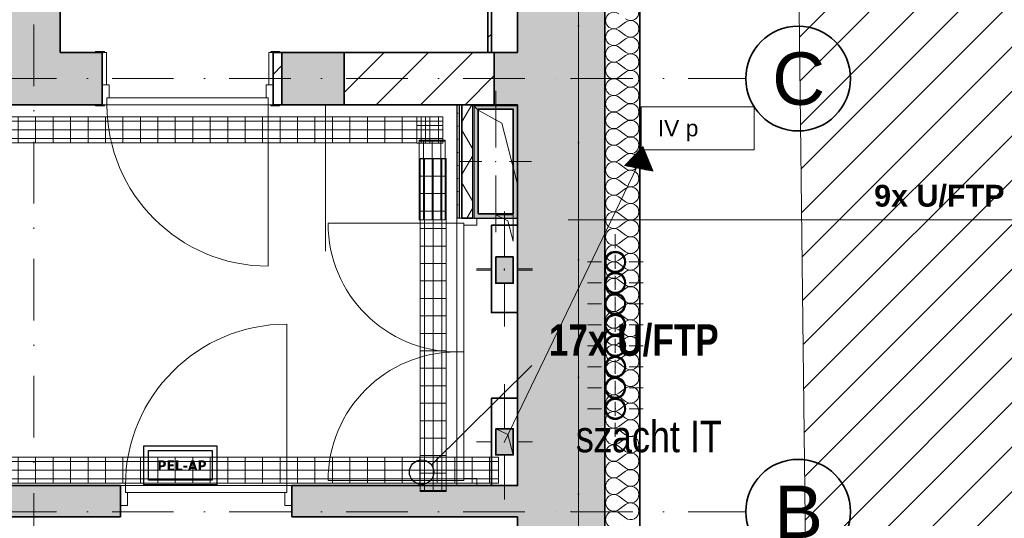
# Model space of a CAD drawing. Header units: millimetres. Extents: x 82175 to 237000, y 24756 to 471700.
# Tile 68 of 256: x 119309 to 124948, y 168641 to 171496. Entities that reach past the tile are written whole.
import ezdxf
from ezdxf.enums import TextEntityAlignment as Align
from ezdxf.lldxf.tags import DXFTag

# ---------------------------------------------------------------- set-up
doc = ezdxf.new("R2010")
doc.units = ezdxf.units.MM
doc.linetypes.add('Kropki i Kreski', pattern=[6.702778, 3.527778, -1.763889, 0, -1.411111])
for name, color, linetype in [('#EL - PELAP', 196, 'Continuous'), ('- A - ocieplenie', 8, 'Continuous'), ('- strefy pomieszczeń', 8, 'Continuous'), ('2D - Rysunki i Obrazki', 8, 'Continuous'), ('Drzwi Archicad', 8, 'Continuous'), ('Instalacje - Elektryczne', 1, 'Continuous'), ('Instalacje - Went_Klim', 8, 'Continuous'), ('Konstrukcja - Siatka mod', 8, 'Continuous'), ('Konstrukcja - Stropy', 8, 'Continuous'), ('Konstrukcja - Ściany działowe', 8, 'Continuous'), ('Konstrukcja - Ściany nośne wew..P', 8, 'Continuous'), ('Konstrukcja - Ściany zewnętrzne', 8, 'Continuous'), ('PIONY INST', 8, 'Continuous'), ('z JAN', 8, 'Continuous')]:
    doc.layers.add(name, color=color, linetype=linetype)
for name, color, linetype, lineweight in [('#EL-IT', 4, 'Continuous', 35), ('2DE_PRO_Cblf304L', 30, 'Continuous', 15), ('CP_DETAL', 33, 'Continuous', 9), ('elektryczne', 10, 'Continuous', 30), ('\xa0♦IT - opis', 3, 'SOLID', 30), ('\xa0♦IT_Opis', 7, 'Continuous', 20)]:
    doc.layers.add(name, color=color, linetype=linetype, lineweight=lineweight)
doc.styles.add('CP_ATTR', font='ARIAL.TTF')
doc.styles.add('MtXpl_Century Gothic22', font='ARIALN.TTF', dxfattribs={"height": 0.2})
doc.styles.add('OP_100', font='ARIALN.TTF', dxfattribs={"width": 0.8, "height": 20})
doc.styles.get("Standard").update_dxf_attribs({"font": 'arial.ttf'})
doc.styles.add('STYL_AUTOMATYCZNY_1', font='arial.ttf')
doc.styles.add('STYL_AUTOMATYCZNY_2', font='arial.ttf')
doc.styles.add('STYL_AUTOMATYCZNY_6', font='txt')
tags = doc.linetypes.add('SOLID', pattern=[10, 10, 0]).pattern_tags.tags
tags[6:7] = [DXFTag(74, 4), DXFTag(75, 0), DXFTag(340, '0'), DXFTag(46, 0.0), DXFTag(50, 0.0), DXFTag(44, 0.0), DXFTag(45, 0.0)]
tags[4:5] = [DXFTag(74, 4), DXFTag(75, 0), DXFTag(340, '0'), DXFTag(46, 0.0), DXFTag(50, 0.0), DXFTag(44, 0.0), DXFTag(45, 0.0)]
pattern_1 = [(45, (-135208.59, 452586.62), (-127.27922, 127.27922), [])]
pattern_2 = [(90, (-3e-14, 0), (-100, 6e-15), [])]

# ---------------------------------------------------------------- blocks, each defined once
blk = doc.blocks.new('*X13')
at = {"layer": '- A - ocieplenie', "linetype": 'Continuous', "lineweight": 13, "ltscale": 100}
for p, q in [((49898.5, 180984.9), (49936.6, 181013.4)), ((49898.5, 180965.8), (49936.6, 180937.3)), ((49898.5, 180889.6), (49936.6, 180918.2)), ((49898.5, 180870.6), (49936.6, 180842)), ((49898.5, 180794.4), (49936.6, 180823)), ((49898.5, 180775.4), (49936.6, 180746.8)), ((49898.5, 180699.2), (49936.6, 180727.7)), ((49898.5, 180680.1), (49936.6, 180651.5)), ((49898.5, 180603.9), (49936.6, 180632.5)), ((49898.5, 180584.9), (49936.6, 180556.3)), ((49898.5, 180508.7), (49936.6, 180537.3)), ((49898.5, 180489.6), (49936.6, 180461.1)), ((49898.5, 180413.4), (49936.6, 180442)), ((49898.5, 180394.4), (49936.6, 180365.8)), ((49898.5, 180318.2), (49936.6, 180346.8)), ((49898.5, 180299.2), (49936.6, 180270.6)), ((49898.5, 180223), (49936.6, 180251.5)), ((49898.5, 180203.9), (49936.6, 180175.4)), ((49898.5, 180127.7), (49936.6, 180156.3)), ((49898.5, 180108.7), (49936.6, 180080.1)), ((49898.5, 180032.5), (49936.6, 180061.1)), ((49898.5, 180013.4), (49936.6, 179984.9)), ((49898.5, 179937.3), (49936.6, 179965.8)), ((49898.5, 179918.2), (49936.6, 179889.6)), ((49898.5, 179842), (49936.6, 179870.6)), ((49898.5, 179823), (49936.6, 179794.4)), ((49898.5, 179746.8), (49936.6, 179775.4)), ((49898.5, 179727.7), (49936.6, 179699.2)), ((49898.5, 179651.5), (49936.6, 179680.1)), ((49898.5, 179632.5), (49936.6, 179603.9)), ((49898.5, 179556.3), (49936.6, 179584.9)), ((49898.5, 179537.3), (49936.6, 179508.7)), ((49898.5, 179461.1), (49936.6, 179489.6)), ((49898.5, 179442), (49936.6, 179413.4)), ((49898.5, 179365.8), (49936.6, 179394.4)), ((49898.5, 179346.8), (49936.6, 179318.2)), ((49898.5, 179270.6), (49936.6, 179299.2)), ((49898.5, 179251.5), (49936.6, 179223)), ((49898.5, 179175.4), (49936.6, 179203.9)), ((49898.5, 179156.3), (49936.6, 179127.7)), ((49898.5, 179080.1), (49936.6, 179108.7)), ((49898.5, 179061.1), (49936.6, 179032.5)), ((49898.5, 178984.9), (49936.6, 179013.4)), ((49898.5, 178965.8), (49936.6, 178937.3)), ((49898.5, 178889.6), (49936.6, 178918.2)), ((49898.5, 178870.6), (49936.6, 178842)), ((49898.5, 178794.4), (49936.6, 178823)), ((49898.5, 178775.4), (49936.6, 178746.8)), ((49898.5, 178699.2), (49936.6, 178727.7)), ((49898.5, 178680.1), (49936.6, 178651.5)), ((49898.5, 178603.9), (49936.6, 178632.5)), ((49898.5, 178584.9), (49936.6, 178556.3)), ((49898.5, 178508.7), (49936.6, 178537.3)), ((49898.5, 178489.6), (49936.6, 178461.1)), ((49898.5, 178413.4), (49936.6, 178442)), ((49898.5, 178394.4), (49936.6, 178365.8)), ((49898.5, 178318.2), (49936.6, 178346.8)), ((49898.5, 178299.2), (49936.6, 178270.6)), ((49898.5, 178223), (49936.6, 178251.5)), ((49898.5, 178203.9), (49936.6, 178175.4))]:
    blk.add_line(p, q, dxfattribs=at)
for centre, start, end in [((49869.9, 181023), 53.1301, 306.8699), ((49965.2, 181070.6), 233.1301, 0), ((49965.2, 180975.4), 0, 126.8699), ((49869.9, 180927.7), 53.1301, 306.8699), ((49965.2, 180975.4), 233.1301, 0), ((49965.2, 180880.1), 0, 126.8699), ((49869.9, 180832.5), 53.1301, 306.8699), ((49965.2, 180880.1), 233.1301, 0), ((49869.9, 180737.3), 53.1301, 306.8699), ((49965.2, 180784.9), 0, 126.8699), ((49965.2, 180784.9), 233.1301, 0), ((49965.2, 180689.6), 0, 126.8699), ((49869.9, 180642), 53.1301, 306.8699), ((49965.2, 180689.6), 233.1301, 0), ((49965.2, 180594.4), 0, 126.8699), ((49869.9, 180546.8), 53.1301, 306.8699), ((49965.2, 180594.4), 233.1301, 0), ((49965.2, 180499.2), 0, 126.8699), ((49869.9, 180451.5), 53.1301, 306.8699), ((49965.2, 180499.2), 233.1301, 0), ((49965.2, 180403.9), 0, 126.8699), ((49869.9, 180356.3), 53.1301, 306.8699), ((49965.2, 180403.9), 233.1301, 0), ((49965.2, 180308.7), 0, 126.8699), ((49869.9, 180261.1), 53.1301, 306.8699), ((49965.2, 180308.7), 233.1301, 0), ((49965.2, 180213.4), 0, 126.8699), ((49869.9, 180165.8), 53.1301, 306.8699), ((49965.2, 180213.4), 233.1301, 0), ((49965.2, 180118.2), 0, 126.8699), ((49869.9, 180070.6), 53.1301, 306.8699), ((49965.2, 180118.2), 233.1301, 0), ((49965.2, 180023), 0, 126.8699), ((49869.9, 179975.4), 53.1301, 306.8699), ((49965.2, 180023), 233.1301, 0), ((49965.2, 179927.7), 0, 126.8699), ((49869.9, 179880.1), 53.1301, 306.8699), ((49965.2, 179927.7), 233.1301, 0), ((49965.2, 179832.5), 0, 126.8699), ((49869.9, 179784.9), 53.1301, 306.8699), ((49965.2, 179832.5), 233.1301, 0), ((49965.2, 179737.3), 0, 126.8699), ((49869.9, 179689.6), 53.1301, 306.8699), ((49965.2, 179737.3), 233.1301, 0), ((49965.2, 179642), 0, 126.8699), ((49869.9, 179594.4), 53.1301, 306.8699), ((49965.2, 179642), 233.1301, 0), ((49869.9, 179499.2), 53.1301, 306.8699), ((49965.2, 179546.8), 0, 126.8699), ((49965.2, 179546.8), 233.1301, 0), ((49965.2, 179451.5), 0, 126.8699), ((49869.9, 179403.9), 53.1301, 306.8699), ((49965.2, 179451.5), 233.1301, 0), ((49965.2, 179356.3), 0, 126.8699), ((49869.9, 179308.7), 53.1301, 306.8699), ((49965.2, 179356.3), 233.1301, 0), ((49869.9, 179213.4), 53.1301, 306.8699), ((49965.2, 179261.1), 0, 126.8699), ((49965.2, 179261.1), 233.1301, 0), ((49965.2, 179165.8), 0, 126.8699), ((49869.9, 179118.2), 53.1301, 306.8699), ((49965.2, 179165.8), 233.1301, 0), ((49965.2, 179070.6), 0, 126.8699), ((49869.9, 179023), 53.1301, 306.8699), ((49965.2, 179070.6), 233.1301, 0), ((49965.2, 178975.4), 0, 126.8699), ((49869.9, 178927.7), 53.1301, 306.8699), ((49965.2, 178975.4), 233.1301, 0), ((49965.2, 178880.1), 0, 126.8699), ((49869.9, 178832.5), 53.1301, 306.8699), ((49965.2, 178880.1), 233.1301, 0), ((49965.2, 178784.9), 0, 126.8699), ((49869.9, 178737.3), 53.1301, 306.8699), ((49965.2, 178784.9), 233.1301, 0), ((49965.2, 178689.6), 0, 126.8699), ((49869.9, 178642), 53.1301, 306.8699), ((49965.2, 178689.6), 233.1301, 0), ((49965.2, 178594.4), 0, 126.8699), ((49869.9, 178546.8), 53.1301, 306.8699), ((49965.2, 178594.4), 233.1301, 0), ((49965.2, 178499.2), 0, 126.8699), ((49869.9, 178451.5), 53.1301, 306.8699), ((49965.2, 178499.2), 233.1301, 0), ((49965.2, 178403.9), 0, 126.8699), ((49869.9, 178356.3), 53.1301, 306.8699), ((49965.2, 178403.9), 233.1301, 0), ((49869.9, 178261.1), 53.1301, 306.8699), ((49965.2, 178308.7), 0, 126.8699), ((49965.2, 178308.7), 233.1301, 0), ((49965.2, 178213.4), 0, 126.8699), ((49869.9, 178165.8), 53.1301, 306.8699), ((49965.2, 178213.4), 233.1301, 0)]:
    blk.add_arc(centre, 47.6, start, end, dxfattribs=at)
blk = doc.blocks.new('16C009C')
blk.add_lwpolyline([(-39.6, -170.5), (-404.1, -170.5), (-404.1, 0), (-39.6, 0)], close=True)
at = {"insert": (-72.6, -86.7), "char_height": 60, "width": 184.866, "attachment_point": 6}
blk.add_mtext('\\fTahoma|b1|i0|c238;\\A1;PEL-AP', dxfattribs=at)
blk = doc.blocks.new('pel-ap')
at = {"layer": '#EL - PELAP', "color": 2}
blk.add_lwpolyline([(208.5, -209.4), (-209.7, -209.4), (-209.7, 14.9), (208.5, 14.9)], close=True, dxfattribs=at)
at = {"layer": '#EL - PELAP', "color": 2, "rotation": 359.9999999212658}
blk.add_blockref('16C009C', (221.2, -12), dxfattribs=at)
blk = doc.blocks.new('2dcblcf_seg105_150kp1')
for p, q in [((0, 0), (0, 150)), ((0, 150), (150, 150)), ((150, 0), (150, 150)), ((0, 0), (150, 0))]:
    blk.add_line(p, q)
at = {"layer": 'CP_DETAL'}
for p, q in [((150, 125), (0, 125)), ((100, 0), (100, 150)), ((0, 75), (150, 75)), ((150, 25), (0, 25))]:
    blk.add_line(p, q, dxfattribs=at)
blk = doc.blocks.new('2dcblcf_seg105_150kp2')
for p, q in [((0, 0), (0, 150)), ((0, 150), (150, 150)), ((150, 0), (150, 150)), ((0, 0), (150, 0))]:
    blk.add_line(p, q)
at = {"layer": 'CP_DETAL'}
for p, q in [((150, 125), (0, 125)), ((100, 0), (100, 150)), ((0, 75), (150, 75)), ((150, 25), (0, 25))]:
    blk.add_line(p, q, dxfattribs=at)
blk = doc.blocks.new('2dcblf_korcf105_koll_b150_h105_r220_w090_l300_5pepkwh')
blk.add_blockref('2dcblcf_seg105_150kp1', (0, -75))
at = {"rotation": 90}
blk.add_blockref('2dcblcf_seg105_150kp2', (150, -75), dxfattribs=at)
at = {"linetype": 'ByBlock', "style": 'CP_ATTR', "flags": 9}
for tag in ['COUPLERS', 'NAME', 'COVER', 'DIVIDER', 'WEIGHT', 'OTHER', 'MOUNTINGS', 'MOUNTDIST', 'PRODUCER', 'ORDER-NO', 'GROUP', 'NUMBER']:
    blk.add_attdef(tag, text='', height=0.00005, dxfattribs=at).set_placement((0, 0), align=Align.MIDDLE_LEFT)
blk = doc.blocks.new('2dcblf_korcf105v_b150_h105_j5jok0')
at = {"layer": 'CP_DETAL'}
h = blk.add_hatch(dxfattribs=at)
h.set_pattern_fill('_USER', color=256, scale=100, angle=90, style=0, pattern_type=0)
h.set_pattern_definition(pattern_2)
h.paths.add_polyline_path([(0, 75), (20100, 75), (20100, -75), (0, -75)])
for p, q in [((0, -75), (0, 75)), ((0, 75), (20100, 75)), ((0, -75), (20100, -75))]:
    blk.add_line(p, q)
for p, q in [((20100, 50), (0, 50)), ((0, 0), (20100, 0)), ((20100, -50), (0, -50))]:
    blk.add_line(p, q, dxfattribs=at)
at = {"linetype": 'ByBlock', "style": 'CP_ATTR', "flags": 9}
for tag in ['NAME', 'NUMBER', 'GROUP', 'ORDER-NO', 'PRODUCER', 'COUPLERS', 'MOUNTDIST', 'MOUNTINGS', 'OTHER', 'WEIGHT', 'DIVIDER', 'COVER']:
    blk.add_attdef(tag, text='', height=0.00005, dxfattribs=at).set_placement((-0.1, 0), align=Align.MIDDLE_LEFT)
blk = doc.blocks.new('2dcblf_korcf105v_b150_h105_fuswx2')
at = {"layer": 'CP_DETAL'}
h = blk.add_hatch(dxfattribs=at)
h.set_pattern_fill('_USER', color=256, scale=100, angle=90, style=0, pattern_type=0)
h.set_pattern_definition(pattern_2)
h.paths.add_polyline_path([(0, 75), (455, 75), (455, -75), (0, -75)])
for p, q in [((0, -75), (0, 75)), ((0, 75), (455, 75)), ((455, -75), (455, 75)), ((0, -75), (455, -75))]:
    blk.add_line(p, q)
for p, q in [((455, 50), (0, 50)), ((0, 0), (455, 0)), ((455, -50), (0, -50))]:
    blk.add_line(p, q, dxfattribs=at)
at = {"linetype": 'ByBlock', "style": 'CP_ATTR', "flags": 9}
for tag in ['NAME', 'NUMBER', 'GROUP', 'ORDER-NO', 'PRODUCER', 'COUPLERS', 'MOUNTDIST', 'MOUNTINGS', 'OTHER', 'WEIGHT', 'DIVIDER', 'COVER']:
    blk.add_attdef(tag, text='', height=0.00005, dxfattribs=at).set_placement((-0.1, 0), align=Align.MIDDLE_LEFT)
blk = doc.blocks.new('2dcblf_korcf105v_b150_h105_zevr6av')
at = {"layer": 'CP_DETAL'}
h = blk.add_hatch(dxfattribs=at)
h.set_pattern_fill('_USER', color=256, scale=100, angle=90, style=0, pattern_type=0)
h.set_pattern_definition(pattern_2)
h.paths.add_polyline_path([(0, 75), (1905, 75), (1905, -75), (0, -75)])
for p, q in [((0, -75), (0, 75)), ((0, 75), (1905, 75)), ((1905, -75), (1905, 75)), ((0, -75), (1905, -75))]:
    blk.add_line(p, q)
for p, q in [((1905, 50), (0, 50)), ((0, 0), (1905, 0)), ((1905, -50), (0, -50))]:
    blk.add_line(p, q, dxfattribs=at)
at = {"linetype": 'ByBlock', "style": 'CP_ATTR', "flags": 9}
for tag in ['NAME', 'NUMBER', 'GROUP', 'ORDER-NO', 'PRODUCER', 'COUPLERS', 'MOUNTDIST', 'MOUNTINGS', 'OTHER', 'WEIGHT', 'DIVIDER', 'COVER']:
    blk.add_attdef(tag, text='', height=0.00005, dxfattribs=at).set_placement((-0.1, 0), align=Align.MIDDLE_LEFT)
blk = doc.blocks.new('2dcblf_korcf105v_b150_h105_5e1nhc4')
at = {"layer": 'CP_DETAL'}
h = blk.add_hatch(dxfattribs=at)
h.set_pattern_fill('_USER', color=256, scale=100, angle=90, style=0, pattern_type=0)
h.set_pattern_definition(pattern_2)
h.paths.add_polyline_path([(0, 75), (11800, 75), (11800, -75), (0, -75)])
for p, q in [((0, -75), (0, 75)), ((0, 75), (11800, 75)), ((0, -75), (11800, -75))]:
    blk.add_line(p, q)
for p, q in [((11800, 50), (0, 50)), ((0, 0), (11800, 0)), ((11800, -50), (0, -50))]:
    blk.add_line(p, q, dxfattribs=at)
at = {"linetype": 'ByBlock', "style": 'CP_ATTR', "flags": 9}
for tag in ['NAME', 'NUMBER', 'GROUP', 'ORDER-NO', 'PRODUCER', 'COUPLERS', 'MOUNTDIST', 'MOUNTINGS', 'OTHER', 'WEIGHT', 'DIVIDER', 'COVER']:
    blk.add_attdef(tag, text='', height=0.00005, dxfattribs=at).set_placement((-0.1, 0), align=Align.MIDDLE_LEFT)

msp = doc.modelspace()

# ---------------------------------------------------------------- hatches: boundary and pattern name
at = {"linetype": 'Continuous', "lineweight": 15}
h = msp.add_hatch(dxfattribs=at)
h.set_pattern_fill('Bloczki_ceramiczne_0005', color=8, style=0, pattern_type=2)
h.set_pattern_definition(pattern_1)
h.paths.add_polyline_path([(123678.8, 179463.9), (123869, 163475.6), (124009.9, 163278.5), (126631.9, 163272.5), (126631.9, 179447.6)])
at = {"layer": 'Instalacje - Went_Klim', "linetype": 'Continuous', "lineweight": 13}
h = msp.add_hatch(color=8, dxfattribs=at)
h.paths.add_polyline_path([(122660, 170108.9, 0.414214), (122720, 170048.9, 0.414214), (122780, 170108.9, 0.414214), (122720, 170168.9, 0.414214)])
h.paths.add_polyline_path([(122720, 170053.9, -1), (122720, 170163.9, -1)], flags=0)
h = msp.add_hatch(color=8, dxfattribs=at)
h.paths.add_polyline_path([(122720, 170048.9, 0.414214), (122660, 169988.9, 0.414214), (122720, 169928.9, 0.414214), (122780, 169988.9, 0.414214)])
h.paths.add_polyline_path([(122720, 169933.9, -1), (122720, 170043.9, -1)], flags=0)
h = msp.add_hatch(color=8, dxfattribs=at)
h.paths.add_polyline_path([(122720, 169928.9, 0.414214), (122660, 169868.9, 0.414214), (122720, 169808.9, 0.414214), (122780, 169868.9, 0.414214)])
h.paths.add_polyline_path([(122720, 169813.9, -1), (122720, 169923.9, -1)], flags=0)
h = msp.add_hatch(color=8, dxfattribs=at)
h.paths.add_polyline_path([(122720, 169808.9, 0.414214), (122660, 169748.9, 0.414214), (122720, 169688.9, 0.414214), (122780, 169748.9, 0.414214)])
h.paths.add_polyline_path([(122720, 169693.9, -1), (122720, 169803.9, -1)], flags=0)
h = msp.add_hatch(color=8, dxfattribs=at)
h.paths.add_polyline_path([(122720, 169688.9, 0.414214), (122660, 169628.9, 0.414214), (122720, 169568.9, 0.414214), (122780, 169628.9, 0.414214)])
h.paths.add_polyline_path([(122720, 169573.9, -1), (122720, 169683.9, -1)], flags=0)
h = msp.add_hatch(color=8, dxfattribs=at)
h.paths.add_polyline_path([(122720, 169568.3, 0.414214), (122660, 169508.3, 0.414214), (122720, 169448.3, 0.414214), (122780, 169508.3, 0.414214)])
h.paths.add_polyline_path([(122720, 169453.3, -1), (122720, 169563.3, -1)], flags=0)
h = msp.add_hatch(color=8, dxfattribs=at)
h.paths.add_polyline_path([(122720, 169448.3, 0.414214), (122660, 169388.3, 0.414214), (122720, 169328.3, 0.414214), (122780, 169388.3, 0.414214)])
h.paths.add_polyline_path([(122720, 169333.3, -1), (122720, 169443.3, -1)], flags=0)
h = msp.add_hatch(color=8, dxfattribs=at)
h.paths.add_polyline_path([(122720, 169328.3, 0.414214), (122660, 169268.3, 0.414214), (122720, 169208.3, 0.414214), (122780, 169268.3, 0.414214)])
h.paths.add_polyline_path([(122720, 169213.3, -1), (122720, 169323.3, -1)], flags=0)
at = {"layer": 'Konstrukcja - Ściany działowe', "linetype": 'Continuous', "lineweight": 13}
h = msp.add_hatch(dxfattribs=at)
h.set_pattern_fill('Bloczki_ceramiczne_0005', color=8, style=0, pattern_type=2)
h.set_pattern_definition(pattern_1)
h.paths.add_polyline_path([(122010, 171308.9), (122010, 173123.9), (121990, 173123.9), (121990, 171308.9)])
h = msp.add_hatch(dxfattribs=at)
h.set_pattern_fill('Gips_0005', color=8, style=0, pattern_type=2)
h.set_pattern_definition([(0, (-135208.59, 452586.615), (0, 75), [0, -75])])
h.paths.add_polyline_path([(121811.6, 171008.9), (121811.6, 170358.9), (121826.6, 170358.9), (121826.6, 171008.9)])
h = msp.add_hatch(dxfattribs=at)
h.set_pattern_fill('Izolacja_miękka_0005', color=8, style=0, pattern_type=2)
h.set_pattern_definition([(60, (-135208.59, 452586.62), (-129.90381, 75), []), (120, (-135208.59, 452586.62), (129.90381, 75), [])])
h.paths.add_polyline_path([(121901.6, 171008.9), (121841.6, 171008.9), (121841.6, 170358.9), (121901.6, 170358.9)])
at = {"layer": 'Konstrukcja - Ściany nośne wew..P', "linetype": 'Continuous', "lineweight": 13}
for points in [[(119240, 176258.9), (119240, 171308.9), (119540, 171308.9), (119540, 176258.9)], [(118923.8, 171008.9), (119780.7, 171008.9), (119780.7, 171308.9), (118923.8, 171308.9)], [(121166.7, 171008.9), (121166.7, 171308.9), (120810.7, 171308.9), (120810.7, 171008.9)], [(122160, 171008.9), (122160, 171308.9), (122026.7, 171308.9), (122026.7, 171008.9)], [(119886.6, 168828.9), (118220, 168828.9), (118220, 168648.9), (119886.6, 168648.9)], [(122160, 168828.9), (120866.6, 168828.9), (120866.6, 168648.9), (122160, 168648.9)]]:
    msp.add_hatch(color=8, dxfattribs=at).paths.add_polyline_path(points)
h = msp.add_hatch(dxfattribs=at)
h.set_pattern_fill('Bloczki_ceramiczne_0005', color=8, style=0, pattern_type=2)
h.set_pattern_definition(pattern_1)
h.paths.add_polyline_path([(120810.7, 171308.9), (120760.7, 171308.9), (120760.7, 171008.9), (120810.7, 171008.9)])
h = msp.add_hatch(dxfattribs=at)
h.set_pattern_fill('Bloczki_ceramiczne_0005', color=8, style=0, pattern_type=2)
h.set_pattern_definition(pattern_1)
h.paths.add_polyline_path([(121166.7, 171308.9), (121166.7, 171008.9), (122026.7, 171008.9), (122026.7, 171308.9)])
at = {"layer": 'Konstrukcja - Ściany zewnętrzne', "linetype": 'Continuous', "lineweight": 13}
msp.add_hatch(color=8, dxfattribs=at).paths.add_polyline_path([(122660, 163778.9), (122660, 176258.9), (122160, 176258.9), (122160, 163778.9)])
at = {"layer": 'PIONY INST', "linetype": 'Continuous', "lineweight": 13}
h = msp.add_hatch(color=8, dxfattribs=at)
h.paths.add_polyline_path([(121909.8, 170358.9), (122159.8, 170358.9), (122159.8, 171008.9), (121909.8, 171008.9)])
h.paths.add_polyline_path([(121934.8, 170383.9), (121934.8, 170983.9), (122134.8, 170983.9), (122134.8, 170383.9)], flags=0)
at = {"layer": 'PIONY INST', "linetype": 'Continuous', "lineweight": 25}
for points in [[(122035, 170137.5), (122035, 169987.5), (122135, 169987.5), (122135, 170137.5)], [(122035, 169153.9), (122035, 169003.9), (122135, 169003.9), (122135, 169153.9)]]:
    msp.add_hatch(color=8, dxfattribs=at).paths.add_polyline_path(points)
at = {"layer": '\xa0♦IT_Opis'}
h = msp.add_hatch(dxfattribs=at)
h.set_pattern_fill('ANSI31', color=6, scale=6.25, angle=300.4925, style=0)
h.set_pattern_definition([(345.492463, (30949.01995, 88091.2714), (0.195708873, 0.756339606), [])])
h.paths.add_polyline_path([(122937.2, 170628.3), (122772.9, 170660.8), (122878.5, 170770.5)])

# ---------------------------------------------------------------- linework, layer by layer
at = {"layer": '- A - ocieplenie', "color": 8, "linetype": 'Continuous', "lineweight": 35, "ltscale": 100, "flags": 128}
for points in [[(122660, 176558.9), (122660, 163778.9)], [(122860, 163978.9), (122860, 176558.9)]]:
    msp.add_lwpolyline(points, dxfattribs=at)
at = {"color": 8, "linetype": 'Continuous', "lineweight": 13, "ltscale": 100, "flags": 128}
msp.add_lwpolyline([(123678.8, 179463.9), (123869, 163475.6), (124009.9, 163278.5), (126631.9, 163272.5), (126631.9, 179447.6)], close=True, dxfattribs=at)
at = {"color": 8, "linetype": 'Continuous', "lineweight": 35, "ltscale": 100, "flags": 128}
for points in [[(120810.7, 171308.9), (120760.7, 171308.9)], [(120760.7, 171008.9), (120760.7, 171308.9)], [(122026.7, 171308.9), (121166.7, 171308.9)], [(120760.7, 171008.9), (120810.7, 171008.9)], [(121166.7, 171008.9), (122026.7, 171008.9)]]:
    msp.add_lwpolyline(points, dxfattribs=at)
at = {"layer": '2D - Rysunki i Obrazki', "color": 8, "linetype": 'Continuous', "lineweight": 13, "ltscale": 100}
msp.add_line((121060, 170171), (121060, 171008.9), dxfattribs=at)
at = {"layer": 'Drzwi Archicad', "color": 8, "linetype": 'Continuous', "lineweight": 13, "ltscale": 100}
for p, q in [((119793.7, 171314.9), (119743.7, 171314.9)), ((119743.7, 171314.9), (119743.7, 171308.9)), ((119743.7, 171308.9), (119793.7, 171308.9)), ((119805.7, 171308.9), (119780.7, 171308.9)), ((119780.7, 171308.9), (119780.7, 171123.9)), ((119793.7, 171308.9), (119793.7, 171314.9)), ((119805.7, 171123.9), (119805.7, 171308.9)), ((120760.7, 171308.9), (120735.7, 171308.9)), ((120735.7, 171308.9), (120735.7, 171123.9)), ((120797.7, 171314.9), (120747.7, 171314.9)), ((120747.7, 171314.9), (120747.7, 171308.9)), ((120747.7, 171308.9), (120797.7, 171308.9)), ((120760.7, 171123.9), (120760.7, 171308.9)), ((120797.7, 171308.9), (120797.7, 171314.9)), ((119780.7, 171123.9), (119805.7, 171123.9)), ((119780.7, 171008.9), (119780.7, 171123.9)), ((119780.7, 171123.9), (119820.7, 171123.9)), ((119820.7, 171123.9), (119820.7, 171048.9)), ((120720.7, 171048.9), (120720.7, 171123.9)), ((120720.7, 171123.9), (120760.7, 171123.9)), ((120735.7, 171123.9), (120760.7, 171123.9)), ((120760.7, 171123.9), (120760.7, 171008.9)), ((119820.7, 171048.9), (119808.7, 171048.9)), ((119808.7, 171048.9), (119808.7, 171008.9)), ((120732.7, 171048.9), (119808.7, 171048.9)), ((119808.7, 171048.9), (119808.7, 171008.9)), ((120732.7, 171048.9), (120720.7, 171048.9)), ((120732.7, 171008.9), (120732.7, 171048.9)), ((120732.7, 171008.9), (120732.7, 171048.9)), ((119793.7, 171008.9), (119743.7, 171008.9)), ((119743.7, 171008.9), (119743.7, 171002.9)), ((119743.7, 171002.9), (119793.7, 171002.9)), ((119808.7, 171008.9), (119780.7, 171008.9)), ((119793.7, 171002.9), (119793.7, 171008.9)), ((119808.7, 171008.9), (120732.7, 171008.9)), ((120732.7, 171008.9), (120732.7, 170084.9)), ((120760.7, 171008.9), (120732.7, 171008.9)), ((120797.7, 171008.9), (120747.7, 171008.9)), ((120747.7, 171008.9), (120747.7, 171002.9)), ((120747.7, 171002.9), (120797.7, 171002.9)), ((120797.7, 171002.9), (120797.7, 171008.9)), ((121811.6, 170330.9), (121811.6, 170358.9)), ((121811.6, 170358.9), (121926.6, 170358.9)), ((121811.6, 170358.9), (121826.6, 170358.9)), ((121811.6, 170358.9), (121826.6, 170358.9)), ((121826.6, 170358.9), (121841.6, 170358.9)), ((121826.6, 170358.9), (121841.6, 170358.9)), ((121926.6, 170358.9), (121926.6, 170318.9)), ((121811.6, 170330.9), (121074.6, 170330.9)), ((121851.6, 170330.9), (121811.6, 170330.9)), ((121811.6, 169593.9), (121811.6, 170330.9)), ((121811.6, 170330.9), (121851.6, 170330.9)), ((121851.6, 170318.9), (121851.6, 170330.9)), ((121851.6, 170330.9), (121851.6, 169593.9)), ((121926.6, 170318.9), (121851.6, 170318.9)), ((120838.6, 168828.9), (120838.6, 169752.9)), ((121811.6, 169593.9), (121811.6, 168856.9)), ((121851.6, 169593.9), (121811.6, 169593.9)), ((121851.6, 169593.9), (121811.6, 169593.9)), ((121851.6, 168856.9), (121851.6, 169593.9)), ((119914.6, 168828.9), (119886.6, 168828.9)), ((119886.6, 168828.9), (119886.6, 168713.9)), ((119914.6, 168788.9), (119914.6, 168828.9)), ((119914.6, 168828.9), (120838.6, 168828.9)), ((119914.6, 168788.9), (119914.6, 168828.9)), ((120866.6, 168828.9), (120838.6, 168828.9)), ((120838.6, 168828.9), (120838.6, 168788.9)), ((120838.6, 168828.9), (120838.6, 168788.9)), ((120866.6, 168713.9), (120866.6, 168828.9)), ((121811.6, 168856.9), (121074.6, 168856.9)), ((121811.6, 168828.9), (121811.6, 168856.9)), ((121811.6, 168856.9), (121851.6, 168856.9)), ((121811.6, 168856.9), (121851.6, 168856.9)), ((121926.6, 168828.9), (121811.6, 168828.9)), ((121811.6, 168828.9), (121826.6, 168828.9)), ((121811.6, 168828.9), (121826.6, 168828.9)), ((121826.6, 168828.9), (121841.6, 168828.9)), ((121826.6, 168828.9), (121841.6, 168828.9)), ((121851.6, 168856.9), (121851.6, 168868.9)), ((121851.6, 168868.9), (121926.6, 168868.9)), ((121926.6, 168868.9), (121926.6, 168828.9)), ((119926.6, 168788.9), (119914.6, 168788.9)), ((120838.6, 168788.9), (119914.6, 168788.9)), ((119926.6, 168713.9), (119926.6, 168788.9)), ((120838.6, 168788.9), (120826.6, 168788.9)), ((120826.6, 168788.9), (120826.6, 168713.9)), ((119886.6, 168713.9), (119926.6, 168713.9)), ((120826.6, 168713.9), (120866.6, 168713.9))]:
    msp.add_line(p, q, dxfattribs=at)
at = {"layer": 'Drzwi Archicad', "color": 8, "linetype": 'Continuous', "lineweight": 35, "ltscale": 100}
for p, q in [((119780.7, 171308.9), (119743.7, 171308.9)), ((119780.7, 171308.9), (119743.7, 171308.9)), ((119780.7, 171123.9), (119780.7, 171308.9)), ((119780.7, 171123.9), (119780.7, 171308.9)), ((120760.7, 171123.9), (120760.7, 171308.9)), ((120760.7, 171123.9), (120760.7, 171308.9)), ((120760.7, 171308.9), (120797.7, 171308.9)), ((120760.7, 171308.9), (120797.7, 171308.9)), ((119780.7, 171008.9), (119780.7, 171123.9)), ((119780.7, 171008.9), (119780.7, 171123.9)), ((120760.7, 171008.9), (120760.7, 171123.9)), ((120760.7, 171008.9), (120760.7, 171123.9)), ((119780.7, 171008.9), (119743.7, 171008.9)), ((119780.7, 171008.9), (119743.7, 171008.9)), ((120760.7, 171008.9), (120797.7, 171008.9)), ((120760.7, 171008.9), (120797.7, 171008.9)), ((121841.6, 170358.9), (121901.6, 170358.9)), ((121841.6, 170358.9), (121901.6, 170358.9)), ((119886.6, 168828.9), (119886.6, 168713.9)), ((119886.6, 168828.9), (119886.6, 168713.9)), ((120866.6, 168828.9), (120866.6, 168713.9)), ((120866.6, 168828.9), (120866.6, 168713.9)), ((121841.6, 168828.9), (121901.6, 168828.9)), ((121841.6, 168828.9), (121901.6, 168828.9)), ((119886.6, 168713.9), (119886.6, 168648.9)), ((120866.6, 168713.9), (120866.6, 168648.9))]:
    msp.add_line(p, q, dxfattribs=at)
at = {"layer": 'Drzwi Archicad', "color": 8, "linetype": 'Continuous', "lineweight": 13, "ltscale": 100}
for centre, radius, start, end in [((120732.7, 171008.9), 924, 180, 270), ((121811.6, 170330.9), 737, 180, 270), ((120838.6, 168828.9), 924, 90, 180), ((121811.6, 168856.9), 737, 90, 180)]:
    msp.add_arc(centre, radius, start, end, dxfattribs=at)
at = {"layer": 'Instalacje - Elektryczne', "color": 8, "linetype": 'Continuous', "lineweight": 0, "ltscale": 100}
for p, q in [((122085, 170148.9), (122085, 170398.9)), ((122005, 170068.9), (121925, 170068.9)), ((122165, 170068.9), (122245, 170068.9)), ((122085, 169988.9), (122085, 169738.9)), ((122085, 169158.9), (122085, 169408.9)), ((122005, 169078.9), (121925, 169078.9)), ((122165, 169078.9), (122245, 169078.9)), ((122085, 168998.9), (122085, 168748.9))]:
    msp.add_line(p, q, dxfattribs=at)
at = {"layer": 'Instalacje - Elektryczne', "linetype": 'Continuous', "lineweight": 0, "ltscale": 100}
for p, q in [((122085, 170148.9), (122085, 170398.9)), ((122005, 170068.9), (121925, 170068.9)), ((122165, 170068.9), (122245, 170068.9)), ((122085, 169988.9), (122085, 169738.9)), ((122085, 169158.9), (122085, 169408.9)), ((122005, 169078.9), (121925, 169078.9)), ((122165, 169078.9), (122245, 169078.9)), ((122085, 168998.9), (122085, 168748.9))]:
    msp.add_line(p, q, dxfattribs=at)
at = {"layer": 'Instalacje - Elektryczne', "linetype": 'Continuous', "lineweight": 35, "ltscale": 100}
for p, q in [((122010, 170318.9), (122010, 169818.9)), ((122160, 170318.9), (122010, 170318.9)), ((122160, 169818.9), (122160, 170318.9)), ((122010, 169818.9), (122160, 169818.9)), ((122010, 169328.9), (122010, 168828.9)), ((122160, 169328.9), (122010, 169328.9)), ((122160, 168828.9), (122160, 169328.9)), ((122010, 168828.9), (122160, 168828.9))]:
    msp.add_line(p, q, dxfattribs=at)
at = {"layer": 'Instalacje - Elektryczne', "color": 8, "linetype": 'Continuous', "lineweight": 35, "ltscale": 100, "flags": 128}
for points in [[(122010, 170318.9), (122010, 169818.9), (122160, 169818.9), (122160, 170318.9)], [(122010, 169328.9), (122010, 168828.9), (122160, 168828.9), (122160, 169328.9)]]:
    msp.add_lwpolyline(points, close=True, dxfattribs=at)
at = {"layer": 'Instalacje - Elektryczne', "color": 8, "linetype": 'Continuous', "lineweight": 0, "ltscale": 100}
for p in [(122085, 170068.9), (122085, 169078.9)]:
    msp.add_point(p, dxfattribs=at)
at = {"layer": 'Instalacje - Elektryczne', "linetype": 'Continuous', "lineweight": 0, "ltscale": 100}
for p in [(122085, 170068.9), (122085, 169078.9)]:
    msp.add_point(p, dxfattribs=at)
at = {"layer": 'Instalacje - Went_Klim', "color": 8, "linetype": 'Continuous', "lineweight": 0, "ltscale": 100}
for p, q in [((122720, 170188.9), (122720, 170268.9)), ((122720, 170068.9), (122720, 170148.9)), ((122640, 170108.9), (122560, 170108.9)), ((122800, 170108.9), (122880, 170108.9)), ((122720, 169948.9), (122720, 170028.9)), ((122720, 170028.9), (122720, 169948.9)), ((122640, 169988.9), (122560, 169988.9)), ((122800, 169988.9), (122880, 169988.9)), ((122720, 169828.9), (122720, 169908.9)), ((122720, 169908.9), (122720, 169828.9)), ((122640, 169868.9), (122560, 169868.9)), ((122800, 169868.9), (122880, 169868.9)), ((122720, 169708.9), (122720, 169788.9)), ((122720, 169788.9), (122720, 169708.9)), ((122640, 169748.9), (122560, 169748.9)), ((122800, 169748.9), (122880, 169748.9)), ((122640, 169628.9), (122560, 169628.9)), ((122720, 169668.9), (122720, 169588.9)), ((122720, 169588.3), (122720, 169668.3)), ((122800, 169628.9), (122880, 169628.9)), ((122640, 169508.3), (122560, 169508.3)), ((122720, 169548.9), (122720, 169468.9)), ((122720, 169468.3), (122720, 169548.3)), ((122800, 169508.3), (122880, 169508.3)), ((122720, 169428.3), (122720, 169348.3)), ((122720, 169348.3), (122720, 169428.3)), ((122640, 169388.3), (122560, 169388.3)), ((122800, 169388.3), (122880, 169388.3)), ((122720, 169308.3), (122720, 169228.3)), ((122640, 169268.3), (122560, 169268.3)), ((122800, 169268.3), (122880, 169268.3)), ((122720, 169188.3), (122720, 169108.3))]:
    msp.add_line(p, q, dxfattribs=at)
at = {"layer": 'Instalacje - Went_Klim', "color": 8, "linetype": 'Continuous', "lineweight": 25, "ltscale": 100, "flags": 128}
for points in [[(122660, 170108.9, 0.414214), (122720, 170048.9, 0.414214), (122780, 170108.9, 0.414214), (122720, 170168.9, 0.414214)], [(122720, 170048.9, 0.414214), (122660, 169988.9, 0.414214), (122720, 169928.9, 0.414214), (122780, 169988.9, 0.414214)], [(122720, 169928.9, 0.414214), (122660, 169868.9, 0.414214), (122720, 169808.9, 0.414214), (122780, 169868.9, 0.414214)], [(122720, 169808.9, 0.414214), (122660, 169748.9, 0.414214), (122720, 169688.9, 0.414214), (122780, 169748.9, 0.414214)], [(122720, 169688.9, 0.414214), (122660, 169628.9, 0.414214), (122720, 169568.9, 0.414214), (122780, 169628.9, 0.414214)], [(122720, 169568.3, 0.414214), (122660, 169508.3, 0.414214), (122720, 169448.3, 0.414214), (122780, 169508.3, 0.414214)], [(122720, 169448.3, 0.414214), (122660, 169388.3, 0.414214), (122720, 169328.3, 0.414214), (122780, 169388.3, 0.414214)], [(122720, 169328.3, 0.414214), (122660, 169268.3, 0.414214), (122720, 169208.3, 0.414214), (122780, 169268.3, 0.414214)]]:
    msp.add_lwpolyline(points, format="xyb", close=True, dxfattribs=at)
at = {"layer": 'Instalacje - Went_Klim', "color": 8, "linetype": 'Continuous', "lineweight": 35, "ltscale": 100, "flags": 128}
for points in [[(122720, 170053.9, -1), (122720, 170163.9, -1)], [(122720, 169933.9, -1), (122720, 170043.9, -1)], [(122720, 169813.9, -1), (122720, 169923.9, -1)], [(122720, 169693.9, -1), (122720, 169803.9, -1)], [(122720, 169573.9, -1), (122720, 169683.9, -1)], [(122720, 169453.3, -1), (122720, 169563.3, -1)], [(122720, 169333.3, -1), (122720, 169443.3, -1)], [(122720, 169213.3, -1), (122720, 169323.3, -1)]]:
    msp.add_lwpolyline(points, format="xyb", close=True, dxfattribs=at)
at = {"layer": 'Instalacje - Went_Klim', "color": 8, "linetype": 'Continuous', "lineweight": 0, "ltscale": 100}
for p in [(122720, 170108.9), (122720, 169988.9), (122720, 169868.9), (122720, 169748.9), (122720, 169628.9), (122720, 169508.3), (122720, 169388.3), (122720, 169268.3)]:
    msp.add_point(p, dxfattribs=at)
at = {"layer": 'Konstrukcja - Siatka mod', "color": 8, "linetype": 'Kropki i Kreski', "lineweight": 13, "ltscale": 100}
for p, q in [((119390, 162400), (119390, 179364.8)), ((122510, 179364.8), (122510, 162400)), ((93022.5, 171158.9), (122467, 171158.9)), ((122467, 171158.9), (123467, 171158.9)), ((93022.5, 168678.9), (122467, 168678.9)), ((122467, 168678.9), (123467, 168678.9))]:
    msp.add_line(p, q, dxfattribs=at)
at = {"layer": 'Konstrukcja - Siatka mod', "color": 8, "linetype": 'Continuous', "lineweight": 35, "ltscale": 100}
for centre in [(123767, 171158.9), (123767, 168678.9)]:
    msp.add_circle(centre, 300, dxfattribs=at)
at = {"layer": 'Konstrukcja - Siatka mod', "color": 8, "linetype": 'Kropki i Kreski', "lineweight": 13, "ltscale": 100}
for p in [(122467, 171158.9), (122467, 171158.9), (122467, 168678.9), (122467, 168678.9)]:
    msp.add_point(p, dxfattribs=at)
at = {"layer": 'Konstrukcja - Stropy', "color": 8, "linetype": 'Continuous', "lineweight": 13, "ltscale": 100, "flags": 128}
msp.add_lwpolyline([(107140, 168828.9), (110440, 168828.9), (110440, 163778.9), (122510, 163778.9), (122510, 176258.9), (95470, 176258.9), (95470, 163778.9), (107140, 163778.9)], close=True, dxfattribs=at)
at = {"layer": 'Konstrukcja - Ściany działowe', "color": 8, "linetype": 'Continuous', "lineweight": 25, "ltscale": 100}
msp.add_line((121826.6, 171008.9), (121826.6, 170358.9), dxfattribs=at)
at = {"layer": 'Konstrukcja - Ściany działowe', "color": 8, "linetype": 'Continuous', "lineweight": 35, "ltscale": 100}
for p, q in [((121841.6, 171008.9), (121841.6, 170358.9)), ((121841.6, 170358.9), (121901.6, 170358.9)), ((121841.6, 168828.9), (121901.6, 168828.9))]:
    msp.add_line(p, q, dxfattribs=at)
at = {"layer": 'Konstrukcja - Ściany działowe', "color": 8, "linetype": 'Continuous', "lineweight": 13, "ltscale": 100}
for p, q in [((121811.6, 170358.9), (121826.6, 170358.9)), ((121826.6, 170358.9), (121841.6, 170358.9)), ((121811.6, 168828.9), (121826.6, 168828.9)), ((121826.6, 168828.9), (121841.6, 168828.9))]:
    msp.add_line(p, q, dxfattribs=at)
at = {"layer": 'Konstrukcja - Ściany działowe', "color": 8, "linetype": 'Continuous', "lineweight": 35, "ltscale": 100, "flags": 128}
for points in [[(121990, 173123.9), (121990, 171308.9)], [(122010, 171308.9), (122010, 173123.9)], [(121841.6, 171008.9), (121901.6, 171008.9)]]:
    msp.add_lwpolyline(points, dxfattribs=at)
at = {"layer": 'Konstrukcja - Ściany działowe', "color": 8, "linetype": 'Continuous', "lineweight": 25, "ltscale": 100, "flags": 128}
msp.add_lwpolyline([(121811.6, 171008.9), (121811.6, 170358.9)], dxfattribs=at)
at = {"layer": 'Konstrukcja - Ściany działowe', "color": 8, "linetype": 'Continuous', "lineweight": 13, "ltscale": 100, "flags": 128}
for points in [[(121811.6, 171008.9), (121826.6, 171008.9)], [(121826.6, 171008.9), (121841.6, 171008.9)], [(121901.6, 170358.9), (121901.6, 171008.9)]]:
    msp.add_lwpolyline(points, dxfattribs=at)
at = {"layer": 'Konstrukcja - Ściany nośne wew..P', "color": 8, "linetype": 'Continuous', "lineweight": 35, "ltscale": 100}
for p, q in [((119780.7, 171308.9), (119743.7, 171308.9)), ((119780.7, 171123.9), (119780.7, 171308.9)), ((120810.7, 171308.9), (120810.7, 171008.9)), ((121166.7, 171308.9), (121166.7, 171008.9)), ((122026.7, 171308.9), (122026.7, 171008.9)), ((119780.7, 171008.9), (119780.7, 171123.9)), ((119780.7, 171008.9), (119743.7, 171008.9)), ((119886.6, 168828.9), (119886.6, 168713.9)), ((120866.6, 168828.9), (120866.6, 168713.9)), ((119886.6, 168713.9), (119886.6, 168648.9)), ((120866.6, 168713.9), (120866.6, 168648.9))]:
    msp.add_line(p, q, dxfattribs=at)
at = {"layer": 'Konstrukcja - Ściany nośne wew..P', "color": 8, "linetype": 'Continuous', "lineweight": 35, "ltscale": 100, "flags": 128}
for points in [[(119540, 171308.9), (119540, 176258.9)], [(119780.7, 171308.9), (119540, 171308.9)], [(121166.7, 171308.9), (120810.7, 171308.9)], [(122160, 171308.9), (122026.7, 171308.9)], [(118923.8, 171008.9), (119780.7, 171008.9)], [(120810.7, 171008.9), (121166.7, 171008.9)], [(122026.7, 171008.9), (122160, 171008.9)], [(119886.6, 168828.9), (118220, 168828.9)], [(122160, 168828.9), (120866.6, 168828.9)], [(118220, 168648.9), (119886.6, 168648.9)], [(120866.6, 168648.9), (122160, 168648.9)]]:
    msp.add_lwpolyline(points, dxfattribs=at)
at = {"layer": 'Konstrukcja - Ściany zewnętrzne', "color": 8, "linetype": 'Continuous', "lineweight": 35, "ltscale": 100, "flags": 128}
for points in [[(122660, 163478.9), (122660, 176558.9)], [(122160, 174418.5), (122160, 171308.9)], [(122160, 171008.9), (122160, 168828.9)], [(122160, 168648.9), (122160, 163778.9)]]:
    msp.add_lwpolyline(points, dxfattribs=at)
at = {"layer": 'PIONY INST', "color": 8, "linetype": 'Continuous', "lineweight": 0, "ltscale": 100}
for p, q in [((122034.8, 170763.9), (122034.8, 171088.9)), ((121954.8, 170683.9), (121829.8, 170683.9)), ((122114.8, 170683.9), (122239.8, 170683.9)), ((122034.8, 170603.9), (122034.8, 170278.9)), ((122085, 170142.5), (122085, 170222.5)), ((122005, 170062.5), (121925, 170062.5)), ((122165, 170062.5), (122245, 170062.5)), ((122085, 169982.5), (122085, 169902.5)), ((122085, 169158.9), (122085, 169238.9)), ((122005, 169078.9), (121925, 169078.9)), ((122165, 169078.9), (122245, 169078.9)), ((122085, 168998.9), (122085, 168918.9))]:
    msp.add_line(p, q, dxfattribs=at)
at = {"layer": 'PIONY INST', "color": 8, "linetype": 'Continuous', "lineweight": 25, "ltscale": 100, "flags": 128}
msp.add_lwpolyline([(121909.8, 171008.9), (121909.8, 170358.9), (122159.8, 170358.9), (122159.8, 171008.9)], dxfattribs=at)
at = {"layer": 'PIONY INST', "color": 8, "linetype": 'Continuous', "lineweight": 35, "ltscale": 100, "flags": 128}
for points in [[(121934.8, 170383.9), (121934.8, 170983.9), (122134.8, 170983.9), (122134.8, 170383.9)], [(122035, 170137.5), (122035, 169987.5), (122135, 169987.5), (122135, 170137.5)], [(122035, 169153.9), (122035, 169003.9), (122135, 169003.9), (122135, 169153.9)]]:
    msp.add_lwpolyline(points, close=True, dxfattribs=at)
at = {"layer": 'PIONY INST', "color": 8, "linetype": 'Continuous', "lineweight": 0, "ltscale": 100}
for p in [(122034.8, 170683.9), (122085, 170062.5), (122085, 169078.9)]:
    msp.add_point(p, dxfattribs=at)
at = {"layer": 'z JAN', "color": 8, "linetype": 'Continuous', "lineweight": 13, "ltscale": 100, "flags": 128}
for points in [[(121934.8, 170978.9), (122069.8, 170903.4), (122159.8, 170553.9), (122159.8, 171003.9), (121909.8, 171003.9)], [(122135, 170378.9), (122035, 170378.9), (122105, 170345.4), (122135, 170228.9)], [(122135, 169153.9), (122035, 169153.9), (122105, 169120.4), (122135, 169003.9)]]:
    msp.add_lwpolyline(points, close=True, dxfattribs=at)
at = {"layer": '\xa0♦IT - opis', "color": 7, "linetype": 'Continuous', "lineweight": 0}
msp.add_line((122241.3, 169517.1), (121667.3, 168946.6), dxfattribs=at)
at = {"layer": '\xa0♦IT - opis', "color": 7}
msp.add_circle((121610.6, 168905.5), 70, dxfattribs=at)
at = {"layer": '\xa0♦IT_Opis', "color": 6}
for p, q in [((122867.5, 170751.9), (122867.5, 170997.1)), ((123514.3, 170997.1), (122867.5, 170997.1)), ((123514.3, 170751.9), (123514.3, 170997.1)), ((123514.3, 170751.9), (122867.5, 170751.9)), ((122846.9, 170658.5), (122085, 169078.9))]:
    msp.add_line(p, q, dxfattribs=at)
at = {"layer": '\xa0♦IT_Opis', "color": 6, "linetype": 'Continuous'}
msp.add_line((122449.6, 170351), (125572.6, 170351), dxfattribs=at)

# ---------------------------------------------------------------- block references
at = {"layer": '#EL-IT', "rotation": 360}
msp.add_blockref('pel-ap', (120230.1, 169041.9), dxfattribs=at)
at = {"color": 8, "linetype": 'Continuous', "lineweight": 20, "ltscale": 100}
msp.add_blockref('*X13', (72842.4, -9531.6), dxfattribs=at)
at = {"layer": '2DE_PRO_Cblf304L'}
for name, p, rotation in [('2dcblf_korcf105v_b150_h105_j5jok0', (121582.7, 170865.2), 180), ('2dcblf_korcf105_koll_b150_h105_r220_w090_l300_5pepkwh', (121657.7, 170790), 90), ('2dcblf_korcf105v_b150_h105_fuswx2', (121671.4, 170350.5), 90), ('2dcblf_korcf105v_b150_h105_zevr6av', (121676.6, 168795.5), 90), ('2dcblf_korcf105v_b150_h105_5e1nhc4', (122050.8, 168916.6), 180)]:
    msp.add_blockref(name, p, dxfattribs=dict(at, rotation=rotation))

# ---------------------------------------------------------------- texts
at = {"layer": '- strefy pomieszczeń', "color": 8, "linetype": 'Continuous', "lineweight": 13, "char_height": 200, "attachment_point": 1}
for s, insert, style in [('\\A1;{\\pql;\\pt0,100;\\fArial|b1|i0|c238|p0;\\W1.000000;WC M\\fArial|b1|i0|c238|p0;\\W1.000000;\\A1{\\H.66x;\\S^  ;}\\fArial|b1|i0|c238|p0;\\W1.000000;\\fArial|b1|i0|c238|p0;\\W1.000000;\\A1{\\H.66x;\\S^  ;}}', (120302.6, 172363.7), 'STYL_AUTOMATYCZNY_2'), ('\\A1;{\\pql;\\pt0,500;\\fGeneva CE|b0|i0|c0|p0;\\W1.000000;A: 12,13\\fGeneva CE|b0|i0|c0|p0;\\W1.000000;\\A1{\\H.66x;\\S^  ;}\\fGeneva CE|b0|i0|c0|p0;\\W1.000000; m\\fGeneva CE|b0|i0|c0|p0;\\W1.000000;\\A1{\\H.66x;\\S2^  ;}}', (120302.6, 171998.2), 'STYL_AUTOMATYCZNY_6')]:
    msp.add_mtext(s, dxfattribs=dict(at, insert=insert, style=style))
at = {"layer": 'elektryczne', "linetype": 'Continuous', "style": 'MtXpl_Century Gothic22'}
msp.add_text('szacht IT', height=180, dxfattribs=at).set_placement((122494.1, 169019.6))
at = {"layer": 'Konstrukcja - Siatka mod', "color": 8, "linetype": 'Continuous', "lineweight": 13, "char_height": 300, "attachment_point": 1, "style": 'STYL_AUTOMATYCZNY_1'}
for s, insert in [('\\A1;{\\pql;\\pt0;\\fArial|b0|i0|c238|p0;\\W1.000000;C}', (123618.5, 171308.9)), ('\\A1;{\\pql;\\pt0;\\fArial|b0|i0|c238|p0;\\W1.000000;B}', (123629.8, 168828.9))]:
    msp.add_mtext(s, dxfattribs=dict(at, insert=insert))
at = {"layer": '\xa0♦IT - opis', "insert": (122339.5, 170051.8), "char_height": 180, "width": 3733.991, "attachment_point": 1, "style": 'OP_100'}
msp.add_mtext('\\C7;\\fArial|b1|i0|c238|p34;\\P17x U/FTP\\P\\P', dxfattribs=at)
at = {"layer": '\xa0♦IT_Opis', "ltscale": 0.7, "insert": (122962.9, 170861.2), "char_height": 93.75, "width": 36975, "attachment_point": 4}
msp.add_mtext('IV p', dxfattribs=at)
at = {"layer": '\xa0♦IT_Opis', "insert": (124202, 170967.5), "char_height": 125, "width": 1564.328, "attachment_point": 1}
msp.add_mtext('\\C7;\\P\\P{\\fArial|b1|i0|c238|p34;9x U/FTP}\\P', dxfattribs=at)

doc.saveas('drawing.dxf')
